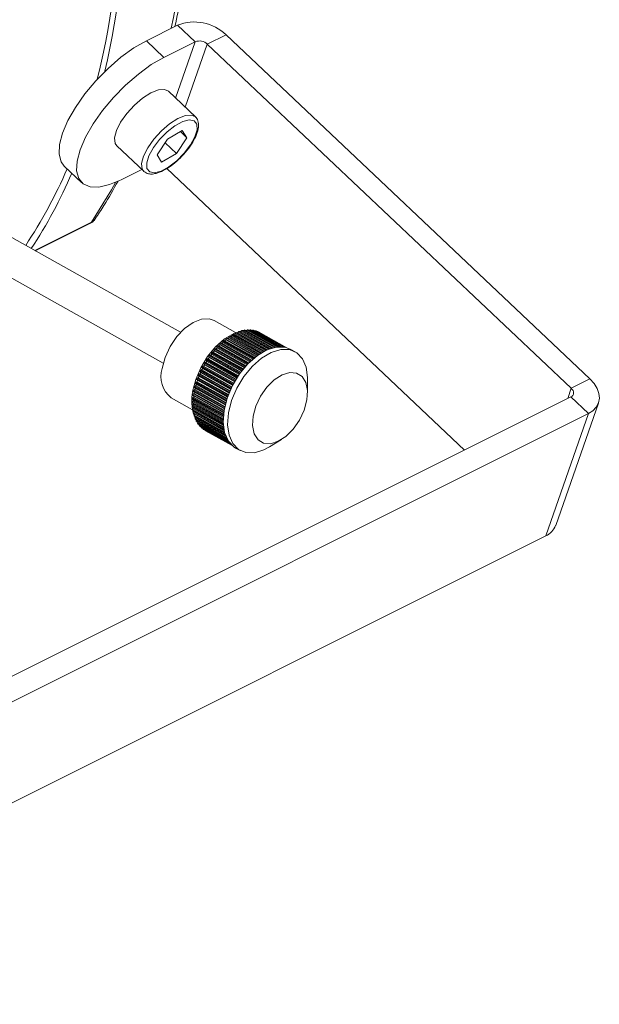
# Model space of a CAD drawing. Header units: millimetres. Extents: x -219 to 1361, y -849 to 661.
# Tile 61 of 73: x 1129 to 1195, y -136 to -25. Entities that reach past the tile are written whole.
import ezdxf

# ---------------------------------------------------------------- set-up
doc = ezdxf.new("R2010")
doc.units = ezdxf.units.MM

msp = doc.modelspace()

# ---------------------------------------------------------------- linework, layer by layer
at = {"color": 7, "linetype": 'Continuous', "lineweight": 15}
for p, q in [((1147.13, -25.22), (1143.6, -26.99)), ((1149.13, -27.11), (1147.13, -25.22)), ((1152.62, -26.32), (1150.5, -27.38)), ((1193.81, -65.29), (1152.62, -26.32)), ((1145.59, -28.88), (1143.6, -26.99)), ((1149.13, -27.11), (1145.59, -28.88)), ((1191.69, -66.35), (1150.5, -27.38)), ((1149.15, -35.61), (1146.09, -32.72)), ((1147.67, -37.15), (1145.99, -38.13)), ((1147.45, -37.28), (1148.18, -37.97)), ((1148.18, -37.97), (1147.67, -37.15)), ((1140.25, -38.89), (1143.31, -41.78)), ((1145.99, -38.13), (1144.81, -39.92)), ((1145.71, -38.55), (1147, -39.77)), ((1147, -39.77), (1148.18, -37.97)), ((1144.81, -39.92), (1145.32, -40.74)), ((1145.32, -40.74), (1147, -39.77)), ((1134.31, -41.19), (1136.3, -43.07)), ((1143.08, -41.57), (1140.75, -42.73)), ((1144.3, -42.09), (1144.43, -42.06)), ((1179.61, -73.35), (1145.9, -41.47)), ((1147.48, -60), (1123.52, -46.58)), ((1131.03, -50.78), (1137.21, -47.69)), ((1120.68, -49.57), (1145.52, -63.49)), ((1153.7, -60.04), (1151.29, -58.69)), ((1153.61, -60.24), (1153.65, -60.14)), ((1157.25, -62), (1153.78, -60.06)), ((1153.95, -60.1), (1154, -60)), ((1157.6, -61.86), (1154.13, -59.92)), ((1154.29, -59.98), (1154.34, -59.89)), ((1157.93, -61.76), (1154.47, -59.82)), ((1154.62, -59.9), (1154.68, -59.81)), ((1158.26, -61.69), (1154.8, -59.75)), ((1154.86, -59.79), (1155, -59.78)), ((1154.96, -59.84), (1155.01, -59.77)), ((1158.57, -61.65), (1155.12, -59.72)), ((1155.29, -59.81), (1155.32, -59.76)), ((1158.87, -61.65), (1155.43, -59.72)), ((1155.61, -59.82), (1155.63, -59.79)), ((1159.14, -61.67), (1155.73, -59.76)), ((1155.92, -59.87), (1155.92, -59.86)), ((1156.01, -59.84), (1156.02, -59.84)), ((1159.36, -61.71), (1156.02, -59.84)), ((1156.28, -59.95), (1156.29, -59.95)), ((1159.51, -61.75), (1156.29, -59.95)), ((1155.54, -63.16), (1152.06, -61.21)), ((1152.24, -61.15), (1152.26, -61.05)), ((1152.34, -60.94), (1152.31, -60.96)), ((1155.87, -62.87), (1152.4, -60.92)), ((1152.58, -60.87), (1152.6, -60.77)), ((1156.22, -62.61), (1152.74, -60.66)), ((1152.92, -60.63), (1152.95, -60.53)), ((1156.56, -62.37), (1153.09, -60.43)), ((1153.26, -60.42), (1153.3, -60.32)), ((1156.91, -62.17), (1153.43, -60.23)), ((1150.97, -62.48), (1150.97, -62.39)), ((1151.03, -62.27), (1151, -62.29)), ((1151.1, -62.23), (1151.17, -62.24)), ((1151.27, -62.11), (1151.28, -62.02)), ((1151.41, -61.87), (1151.47, -61.89)), ((1151.59, -61.76), (1151.59, -61.67)), ((1151.73, -61.53), (1151.79, -61.55)), ((1151.91, -61.44), (1151.92, -61.34)), ((1160.45, -62.22), (1159.96, -61.94)), ((1150.25, -63.43), (1150.33, -63.41)), ((1150.42, -63.27), (1150.4, -63.18)), ((1150.52, -63.01), (1150.59, -63)), ((1150.69, -62.86), (1150.68, -62.78)), ((1150.8, -62.61), (1150.87, -62.61)), ((1149.73, -64.55), (1149.69, -64.48)), ((1149.7, -64.39), (1149.71, -64.36)), ((1149.78, -64.29), (1149.86, -64.26)), ((1149.94, -64.11), (1149.91, -64.04)), ((1150.01, -63.85), (1150.08, -63.83)), ((1150.17, -63.68), (1150.15, -63.61)), ((1149.24, -65.65), (1149.32, -65.6)), ((1149.37, -65.44), (1149.33, -65.39)), ((1149.4, -65.19), (1149.47, -65.15)), ((1149.54, -64.99), (1149.5, -64.93)), ((1149.58, -64.74), (1149.66, -64.7)), ((1161.85, -66.86), (1161.85, -65.29)), ((1191.69, -66.35), (1193.81, -65.29)), ((1148.96, -66.74), (1152.43, -68.68)), ((1149, -66.55), (1149.08, -66.49)), ((1149.11, -66.33), (1149.06, -66.29)), ((1149.11, -66.1), (1149.18, -66.04)), ((1149.23, -65.88), (1149.18, -65.84)), ((1085.58, -120.36), (1191.65, -67.33)), ((1146.41, -67.42), (1148.82, -68.77)), ((1148.84, -67.61), (1152.32, -69.55)), ((1148.84, -67.85), (1148.91, -67.77)), ((1148.87, -67.43), (1148.94, -67.35)), ((1148.89, -67.18), (1152.36, -69.12)), ((1148.92, -66.99), (1149, -66.92)), ((1193.64, -69.21), (1191.65, -67.33)), ((1148.82, -68.02), (1152.3, -69.97)), ((1148.83, -68.43), (1152.31, -70.37)), ((1148.84, -68.26), (1148.91, -68.18)), ((1148.87, -68.65), (1148.94, -68.56)), ((1148.87, -68.81), (1152.34, -70.75)), ((1148.93, -69.03), (1148.99, -68.93)), ((1189.93, -81.88), (1194.76, -68.02)), ((1087.58, -122.25), (1193.64, -69.21)), ((1148.93, -69.18), (1152.4, -71.12)), ((1149.01, -69.38), (1149.07, -69.28)), ((1149.02, -69.52), (1152.49, -71.46)), ((1149.12, -69.72), (1149.03, -69.52)), ((1149.12, -69.71), (1149.17, -69.61)), ((1149.14, -69.84), (1152.6, -71.78)), ((1149.17, -69.61), (1149.18, -69.61)), ((1149.27, -69.99), (1149.19, -69.87)), ((1149.26, -70.01), (1149.3, -69.93)), ((1149.28, -70.13), (1152.73, -72.06)), ((1149.42, -70.28), (1149.44, -70.23)), ((1193.64, -69.21), (1188.81, -83.07)), ((1149.44, -70.4), (1152.88, -72.32)), ((1149.6, -70.53), (1149.62, -70.5)), ((1149.63, -70.63), (1153.04, -72.54)), ((1149.81, -70.74), (1149.81, -70.74)), ((1149.84, -70.84), (1153.19, -72.72)), ((1149.84, -70.84), (1149.84, -70.84)), ((1150.07, -71.01), (1153.3, -72.82)), ((1150.07, -71.01), (1150.07, -71.01)), ((1150.31, -71.15), (1153.3, -72.82)), ((1157.55, -72.98), (1158.89, -72.15)), ((1153.7, -73.11), (1154.2, -73.38)), ((1082.74, -136.1), (1188.81, -83.07))]:
    msp.add_line(p, q, dxfattribs=at)
at = {"color": 8, "linetype": 'Continuous', "lineweight": 15}
for p, q in [((1149.13, -27.11), (1146.9, -33.48)), ((1150.5, -27.38), (1148, -34.53)), ((1137.39, -47.53), (1130.96, -50.75)), ((1157.1, -62.07), (1153.65, -60.14)), ((1153.72, -60.07), (1157.21, -62.02)), ((1157.23, -62.01), (1153.74, -60.06)), ((1153.95, -60.1), (1157.31, -61.98)), ((1157.44, -61.92), (1154, -60)), ((1154.07, -59.93), (1157.55, -61.88)), ((1157.57, -61.87), (1154.09, -59.92)), ((1154.29, -59.98), (1157.63, -61.85)), ((1157.77, -61.81), (1154.34, -59.89)), ((1154.41, -59.82), (1157.89, -61.77)), ((1157.91, -61.76), (1154.43, -59.82)), ((1154.62, -59.9), (1157.93, -61.76)), ((1158.09, -61.72), (1154.68, -59.81)), ((1154.75, -59.75), (1158.22, -61.7)), ((1158.24, -61.69), (1154.77, -59.75)), ((1158.4, -61.67), (1155.01, -59.77)), ((1155.08, -59.72), (1158.54, -61.65)), ((1158.56, -61.65), (1155.1, -59.72)), ((1158.69, -61.65), (1155.32, -59.76)), ((1155.4, -59.72), (1158.84, -61.65)), ((1158.86, -61.65), (1155.42, -59.72)), ((1158.94, -61.65), (1155.63, -59.79)), ((1155.7, -59.76), (1159.11, -61.67)), ((1159.13, -61.67), (1155.72, -59.76)), ((1159.15, -61.67), (1155.92, -59.86)), ((1155.99, -59.83), (1159.35, -61.71)), ((1159.36, -61.71), (1156.01, -59.84)), ((1156.27, -59.94), (1159.5, -61.75)), ((1159.5, -61.75), (1156.28, -59.95)), ((1151.97, -61.25), (1155.47, -63.21)), ((1155.5, -63.19), (1151.99, -61.23)), ((1152.24, -61.15), (1155.65, -63.05)), ((1155.73, -62.99), (1152.26, -61.05)), ((1152.31, -60.96), (1155.81, -62.92)), ((1155.84, -62.9), (1152.34, -60.94)), ((1152.58, -60.87), (1155.98, -62.78)), ((1156.07, -62.71), (1152.6, -60.77)), ((1152.66, -60.69), (1156.16, -62.65)), ((1156.18, -62.63), (1152.68, -60.67)), ((1152.92, -60.63), (1156.31, -62.54)), ((1156.41, -62.47), (1152.95, -60.53)), ((1153.01, -60.45), (1156.51, -62.41)), ((1156.53, -62.39), (1153.03, -60.43)), ((1153.26, -60.42), (1156.65, -62.32)), ((1156.76, -62.26), (1153.3, -60.32)), ((1153.36, -60.24), (1156.86, -62.2)), ((1156.88, -62.19), (1153.39, -60.23)), ((1153.61, -60.24), (1156.98, -62.13)), ((1154.45, -64.33), (1150.97, -62.39)), ((1151, -62.29), (1154.51, -64.26)), ((1154.53, -64.23), (1151.03, -62.27)), ((1151.1, -62.23), (1154.58, -64.17)), ((1151.17, -62.24), (1154.59, -64.16)), ((1151.27, -62.11), (1154.7, -64.03)), ((1154.75, -63.96), (1151.28, -62.02)), ((1151.32, -61.92), (1154.82, -63.89)), ((1154.84, -63.86), (1151.34, -61.9)), ((1151.41, -61.87), (1154.88, -63.81)), ((1151.47, -61.89), (1154.89, -63.8)), ((1155.07, -63.61), (1151.59, -61.67)), ((1151.59, -61.76), (1155.01, -63.68)), ((1151.64, -61.58), (1155.14, -63.54)), ((1155.16, -63.51), (1151.66, -61.55)), ((1151.73, -61.53), (1155.21, -63.47)), ((1151.79, -61.55), (1155.21, -63.47)), ((1151.91, -61.44), (1155.32, -63.35)), ((1155.39, -63.29), (1151.92, -61.34)), ((1150.17, -63.51), (1153.67, -65.48)), ((1153.69, -65.45), (1150.18, -63.48)), ((1150.25, -63.43), (1153.73, -65.37)), ((1150.33, -63.41), (1153.76, -65.33)), ((1153.88, -65.13), (1150.4, -63.18)), ((1150.42, -63.27), (1153.85, -65.19)), ((1150.43, -63.09), (1153.93, -65.05)), ((1153.95, -65.02), (1150.45, -63.06)), ((1150.52, -63.01), (1154, -64.96)), ((1150.59, -63), (1154.02, -64.92)), ((1154.16, -64.73), (1150.68, -62.78)), ((1150.69, -62.86), (1154.12, -64.78)), ((1150.71, -62.68), (1154.21, -64.65)), ((1154.23, -64.62), (1150.73, -62.66)), ((1150.8, -62.61), (1154.28, -64.56)), ((1150.87, -62.61), (1154.3, -64.53)), ((1150.97, -62.48), (1154.4, -64.4)), ((1153.17, -66.43), (1149.69, -64.48)), ((1149.7, -64.39), (1153.21, -66.36)), ((1153.22, -66.33), (1149.71, -64.36)), ((1149.73, -64.55), (1153.15, -66.47)), ((1149.78, -64.29), (1153.26, -66.24)), ((1149.86, -64.26), (1153.29, -66.18)), ((1153.39, -65.99), (1149.91, -64.04)), ((1149.92, -63.95), (1153.43, -65.91)), ((1153.44, -65.88), (1149.94, -63.92)), ((1149.94, -64.11), (1153.37, -66.03)), ((1150.01, -63.85), (1153.49, -65.8)), ((1150.08, -63.83), (1153.51, -65.75)), ((1153.63, -65.55), (1150.15, -63.61)), ((1150.17, -63.68), (1153.6, -65.6)), ((1149.17, -65.76), (1152.67, -67.72)), ((1152.68, -67.69), (1149.18, -65.73)), ((1149.24, -65.65), (1152.71, -67.59)), ((1149.32, -65.3), (1152.83, -67.26)), ((1149.32, -65.6), (1152.74, -67.51)), ((1152.84, -67.23), (1149.33, -65.27)), ((1152.8, -67.33), (1149.33, -65.39)), ((1149.37, -65.44), (1152.8, -67.35)), ((1149.4, -65.19), (1152.87, -67.14)), ((1149.47, -65.15), (1152.9, -67.07)), ((1149.5, -64.85), (1153, -66.81)), ((1152.98, -66.88), (1149.5, -64.93)), ((1153.02, -66.78), (1149.51, -64.81)), ((1149.54, -64.99), (1152.96, -66.91)), ((1149.58, -64.74), (1153.06, -66.69)), ((1149.66, -64.7), (1153.08, -66.62)), ((1148.94, -66.67), (1152.44, -68.63)), ((1152.45, -68.6), (1148.95, -66.64)), ((1149, -66.55), (1152.47, -68.49)), ((1149.04, -66.22), (1152.55, -68.18)), ((1152.55, -68.15), (1149.05, -66.19)), ((1152.53, -68.24), (1149.06, -66.29)), ((1149.08, -66.49), (1152.49, -68.4)), ((1149.11, -66.1), (1152.58, -68.04)), ((1149.11, -66.33), (1152.53, -68.24)), ((1152.65, -67.78), (1149.18, -65.84)), ((1149.18, -66.04), (1152.6, -67.96)), ((1149.23, -65.88), (1152.65, -67.8)), ((1191.69, -66.35), (1191.29, -67.51)), ((1152.3, -69.9), (1148.8, -67.95)), ((1148.8, -67.97), (1152.3, -69.93)), ((1152.32, -69.48), (1148.82, -67.52)), ((1148.82, -67.55), (1152.32, -69.51)), ((1148.84, -67.85), (1152.3, -69.79)), ((1152.37, -69.04), (1148.87, -67.08)), ((1148.87, -67.11), (1152.37, -69.07)), ((1148.87, -67.43), (1152.33, -69.37)), ((1148.91, -67.77), (1152.31, -69.67)), ((1148.92, -66.99), (1152.39, -68.94)), ((1148.94, -67.35), (1152.35, -69.26)), ((1149, -66.92), (1152.41, -68.83)), ((1152.3, -70.31), (1148.81, -68.36)), ((1148.81, -68.38), (1152.31, -70.34)), ((1148.84, -68.26), (1152.3, -70.2)), ((1152.33, -70.7), (1148.84, -68.75)), ((1148.85, -68.77), (1152.34, -70.73)), ((1148.87, -68.65), (1152.32, -70.58)), ((1148.91, -68.18), (1152.3, -70.07)), ((1152.39, -71.07), (1148.91, -69.12)), ((1148.93, -69.03), (1152.37, -70.95)), ((1148.94, -68.56), (1152.31, -70.45)), ((1148.99, -68.93), (1152.35, -70.81)), ((1148.91, -69.15), (1152.4, -71.1)), ((1152.48, -71.42), (1149, -69.47)), ((1149, -69.49), (1152.48, -71.44)), ((1149.01, -69.38), (1152.44, -71.3)), ((1149.07, -69.28), (1152.41, -71.15)), ((1152.58, -71.74), (1149.11, -69.8)), ((1149.12, -69.71), (1152.54, -71.62)), ((1149.12, -69.82), (1152.59, -71.76)), ((1149.17, -69.61), (1152.49, -71.46)), ((1152.71, -72.03), (1149.25, -70.1)), ((1149.26, -70.01), (1152.65, -71.91)), ((1149.26, -70.12), (1152.72, -72.05)), ((1149.42, -70.28), (1152.78, -72.17)), ((1152.86, -72.3), (1149.42, -70.37)), ((1149.43, -70.39), (1152.87, -72.31)), ((1149.6, -70.53), (1152.92, -72.39)), ((1153.02, -72.52), (1149.61, -70.61)), ((1149.62, -70.63), (1153.03, -72.54)), ((1149.81, -70.74), (1153.05, -72.56)), ((1153.18, -72.7), (1149.82, -70.82)), ((1149.84, -70.84), (1153.19, -72.71)), ((1153.3, -72.82), (1150.06, -71)), ((1150.07, -71.01), (1153.3, -72.82))]:
    msp.add_line(p, q, dxfattribs=at)
at = {"color": 7, "linetype": 'Continuous', "lineweight": 15, "flags": 128}
for points in [[(1143.6, -26.99), (1142.17, -27.81), (1140.71, -28.87), (1139.26, -30.12), (1137.89, -31.52), (1136.64, -33.01), (1135.57, -34.54), (1134.71, -36.04), (1134.11, -37.46), (1133.77, -38.74), (1133.72, -39.84), (1133.95, -40.71), (1134.31, -41.19)], [(1145.59, -28.88), (1144.16, -29.7), (1142.7, -30.76), (1141.25, -32.01), (1139.88, -33.41), (1138.64, -34.9), (1137.56, -36.42), (1136.71, -37.92), (1136.1, -39.34), (1135.76, -40.63), (1135.71, -41.72), (1135.95, -42.6), (1136.46, -43.21), (1137.23, -43.53), (1138.23, -43.56), (1139.42, -43.29), (1140.75, -42.73)], [(1140.25, -38.89), (1140.07, -38.63), (1140, -38), (1140.22, -37.17), (1140.69, -36.22), (1141.39, -35.24), (1142.24, -34.3), (1143.18, -33.5), (1144.11, -32.9), (1144.97, -32.57), (1145.66, -32.52), (1146.09, -32.72)], [(1144.53, -41.94), (1143.98, -41.84), (1143.67, -41.46), (1143.64, -40.83), (1143.89, -40.02), (1144.39, -39.1), (1145.1, -38.17), (1145.94, -37.31), (1146.84, -36.62), (1147.71, -36.15), (1148.45, -35.96), (1149.01, -36.06), (1149.32, -36.44), (1149.35, -37.07), (1149.1, -37.88), (1148.6, -38.79), (1147.89, -39.73), (1147.04, -40.58), (1146.14, -41.28), (1145.28, -41.75), (1144.53, -41.94)], [(1151.29, -58.69), (1150.71, -58.49), (1149.83, -58.52), (1148.88, -58.89), (1147.92, -59.57), (1147.04, -60.5), (1146.28, -61.63), (1145.72, -62.86), (1145.39, -64.1)], [(1148.84, -66.72), (1149.18, -65.37), (1149.75, -64.02), (1150.52, -62.75), (1151.44, -61.64), (1152.45, -60.75), (1153.5, -60.13), (1154.38, -59.84)], [(1154.27, -60), (1154.28, -59.99), (1154.29, -59.98)], [(1154.47, -59.82), (1154.52, -59.82), (1154.69, -59.8)], [(1155.42, -59.72), (1155.43, -59.72), (1155.43, -59.72)], [(1155.72, -59.76), (1155.73, -59.76), (1155.73, -59.76)], [(1152.85, -60.72), (1152.85, -60.72), (1152.86, -60.71)], [(1159.96, -61.94), (1159.3, -61.7), (1158.32, -61.68), (1157.25, -62), (1156.16, -62.65), (1155.1, -63.58), (1154.15, -64.73), (1153.35, -66.05), (1152.76, -67.46), (1152.4, -68.87)], [(1152.9, -69.14), (1153.25, -67.73), (1153.85, -66.33), (1154.65, -65.01), (1155.6, -63.85), (1156.65, -62.92), (1157.74, -62.28), (1158.81, -61.96), (1159.79, -61.97), (1160.63, -62.33), (1161.27, -63), (1161.69, -63.95), (1161.85, -65.13), (1161.85, -65.29)], [(1155.69, -69.51), (1155.63, -70.58), (1155.82, -71.49), (1156.24, -72.17), (1156.87, -72.55), (1157.65, -72.62), (1158.52, -72.35), (1159.4, -71.79), (1160.23, -70.96), (1160.94, -69.94), (1161.47, -68.81), (1161.78, -67.67), (1161.84, -66.6), (1161.65, -65.69), (1161.23, -65.01), (1160.6, -64.63), (1159.82, -64.57), (1158.96, -64.83), (1158.07, -65.4), (1157.24, -66.22), (1156.53, -67.24), (1156, -68.37), (1155.69, -69.51)], [(1193.64, -69.21), (1194.14, -68.89), (1194.52, -68.48), (1194.77, -68), (1194.87, -67.48), (1194.81, -66.92), (1194.62, -66.36), (1194.28, -65.8), (1193.81, -65.29)], [(1149.05, -66.19), (1149.05, -66.19), (1149.05, -66.19), (1149.05, -66.2), (1149.05, -66.2), (1149.05, -66.2), (1149.04, -66.21), (1149.04, -66.21), (1149.04, -66.22)], [(1191.65, -67.33), (1191.78, -67.25), (1191.87, -67.15), (1191.93, -67.03), (1191.96, -66.89), (1191.94, -66.76), (1191.89, -66.61), (1191.81, -66.48), (1191.69, -66.35)], [(1148.8, -67.95), (1148.8, -67.95), (1148.8, -67.95), (1148.8, -67.96), (1148.8, -67.96), (1148.8, -67.96), (1148.8, -67.97), (1148.8, -67.97), (1148.8, -67.97)], [(1148.87, -67.08), (1148.87, -67.09), (1148.87, -67.09), (1148.87, -67.1), (1148.87, -67.1), (1148.87, -67.1), (1148.87, -67.11), (1148.87, -67.11), (1148.87, -67.11)], [(1148.95, -67.68), (1148.95, -67.67), (1148.95, -67.67)], [(1148.84, -68.75), (1148.84, -68.75), (1148.85, -68.75), (1148.85, -68.76), (1148.85, -68.76), (1148.85, -68.76), (1148.85, -68.77), (1148.85, -68.77), (1148.85, -68.77)], [(1148.91, -69.12), (1148.91, -69.12), (1148.91, -69.13), (1148.91, -69.13), (1148.91, -69.13), (1148.91, -69.14), (1148.91, -69.14), (1148.91, -69.14), (1148.91, -69.15)], [(1152.4, -68.87), (1152.3, -70.2), (1152.46, -71.37), (1152.88, -72.32), (1153.52, -73), (1153.7, -73.11)], [(1157.55, -72.98), (1156.9, -73.32), (1155.84, -73.64), (1154.86, -73.63), (1154.02, -73.27), (1153.37, -72.6), (1152.96, -71.65), (1152.79, -70.47), (1152.9, -69.14)], [(1149.63, -70.63), (1149.63, -70.63), (1149.62, -70.63)], [(1150.31, -71.15), (1150.3, -71.14), (1150.3, -71.14)]]:
    msp.add_lwpolyline(points, dxfattribs=at)
at = {"color": 8, "linetype": 'Continuous', "lineweight": 15, "flags": 128}
for points in [[(1143.32, -41.8), (1143.13, -41.52), (1143.06, -40.89), (1143.27, -40.06), (1143.75, -39.11), (1144.44, -38.13), (1145.3, -37.19), (1146.23, -36.39), (1147.17, -35.8), (1148.02, -35.46), (1148.71, -35.41), (1149.15, -35.61)], [(1137.39, -47.53), (1139.66, -43.86), (1140.12, -43.03)]]:
    msp.add_lwpolyline(points, dxfattribs=at)
at = {"color": 8, "linetype": 'Continuous', "lineweight": 15}
msp.add_arc((1054.44, -6.16), 94.01, 348.0756, 0.331, dxfattribs=at)
at = {"color": 7, "linetype": 'Continuous', "lineweight": 15}
for centre, radius, start, end in [((1050.62, -9.76), 90.05, 346.1099, 0.5219), ((1049.7, -9.99), 91.53, 347.0848, 0.4833), ((1149.01, -30.07), 5.2, 46.0929, 111.2421), ((1149.6, -28.32), 1.3, 46.0922, 111.2424), ((1083.97, -19.76), 55.12, 326.508, 336.783), ((1083.98, -20.07), 55.67, 326.8251, 336.8133), ((1136.98, -47.26), 0.486, 297.0714, 326.4936), ((1153.78, -60.19), 0.142, 117.9135, 158.6371), ((1155.71, -64.53), 4.89, 113.8077, 114.1175), ((1153.76, -60.1), 0.0462, 64.1579, 118.1217), ((1153.8, -60.03), 0.165, 317.7101, 334.3341), ((1154.12, -60.05), 0.134, 114.122, 156.5551), ((1155.66, -64.42), 4.77, 109.1782, 109.4823), ((1154.11, -59.96), 0.0435, 63.1617, 112.6305), ((1154.45, -59.94), 0.125, 110.0025, 154.543), ((1155.36, -63.52), 3.82, 104.0992, 104.4629), ((1154.45, -59.86), 0.0415, 62.51, 106.5458), ((1154.78, -59.86), 0.115, 105.4331, 152.6389), ((1155.27, -63.08), 3.37, 98.5848, 98.9792), ((1154.78, -59.79), 0.0392, 61.6728, 100.4021), ((1155.1, -59.82), 0.105, 100.4907, 150.7047), ((1155.72, -72.83), 13.13, 92.7196, 92.8168), ((1155.1, -59.75), 0.0383, 61.5551, 93.3556), ((1155.4, -59.81), 0.0949, 95.0125, 148.828), ((1155.23, -62.37), 2.66, 86.0185, 86.4812), ((1155.7, -59.84), 0.0853, 88.9747, 146.9583), ((1155.12, -62.89), 3.19, 79.1656, 79.5405), ((1155.98, -59.9), 0.0763, 82.3512, 145.0101), ((1155.47, -61.46), 1.72, 71.5992, 72.2792), ((1156.25, -59.99), 0.056, 70.9774, 129.7026), ((1154.49, -63.65), 4.11, 64.2036, 64.484), ((1152.08, -61.37), 0.16, 133.0938, 170.583), ((1164.31, -74.69), 18.24, 132.4472, 132.5459), ((1152.04, -61.27), 0.0626, 70.4021, 140.7149), ((1152.14, -61.18), 0.0737, 269.5982, 314.9128), ((1152.08, -61.11), 0.161, 311.7757, 347.8578), ((1152.42, -61.08), 0.161, 130.5128, 167.8881), ((1152.38, -60.98), 0.0579, 68.3795, 137.4383), ((1152.47, -60.89), 0.0839, 285.7301, 308.9425), ((1152.42, -60.83), 0.16, 309.0055, 345.3113), ((1152.76, -60.81), 0.158, 127.6468, 165.4397), ((1156.95, -66.6), 7.31, 125.7258, 125.9578), ((1152.72, -60.71), 0.0538, 66.5886, 133.7242), ((1152.77, -60.59), 0.156, 306.0622, 342.9063), ((1153.1, -60.58), 0.155, 124.6812, 163.0532), ((1160.29, -72), 13.65, 122.0885, 122.2087), ((1153.07, -60.47), 0.0513, 65.8658, 128.6809), ((1153.12, -60.37), 0.155, 306.2279, 340.377), ((1153.44, -60.37), 0.149, 121.3931, 160.8134), ((1155.49, -64.17), 4.46, 118.0616, 118.4146), ((1153.41, -60.27), 0.0491, 65.2828, 123.2725), ((1153.46, -60.18), 0.16, 312.1442, 337.2527), ((1151.12, -62.39), 0.15, 140.298, 179.5203), ((1151.1, -62.31), 0.0865, 89.794, 147.225), ((1151.17, -62.15), 0.0844, 269.3339, 325.7705), ((1151.12, -62.1), 0.155, 319.2397, 356.3695), ((1151.43, -62.03), 0.156, 138.0444, 176.309), ((1146.38, -57.53), 6.61, 318.3453, 318.6301), ((1151.4, -61.94), 0.0775, 83.2818, 145.2475), ((1151.48, -61.81), 0.0753, 262.6803, 323.7599), ((1151.43, -61.75), 0.159, 316.889, 353.3335), ((1151.75, -61.69), 0.159, 135.6699, 173.3146), ((1162.06, -71.78), 14.59, 135.4718, 135.5983), ((1151.72, -61.59), 0.0691, 76.0446, 143.2551), ((1151.81, -61.49), 0.0673, 255.4763, 321.5844), ((1151.75, -61.42), 0.161, 314.3745, 350.552), ((1150.27, -63.58), 0.126, 146.5905, 190.7474), ((1165.7, -72.69), 18.04, 149.3319, 149.4405), ((1150.29, -63.54), 0.116, 106.09, 152.8579), ((1150.3, -63.3), 0.114, 285.8228, 331.5711), ((1150.54, -63.17), 0.135, 144.6143, 186.6731), ((1150.29, -63.28), 0.134, 325.8339, 6.8213), ((1145.66, -59.94), 5.72, 326.5659, 326.9075), ((1150.54, -63.11), 0.106, 101.166, 150.9456), ((1150.57, -62.9), 0.104, 280.8771, 329.6151), ((1150.55, -62.87), 0.142, 323.7602, 3.034), ((1150.82, -62.77), 0.143, 142.4992, 182.9814), ((1169.61, -76.4), 23.35, 143.9516, 144.0346), ((1150.81, -62.71), 0.0961, 95.7476, 149.1042), ((1150.86, -62.52), 0.0941, 275.3904, 327.694), ((1150.82, -62.48), 0.15, 321.5424, 359.5503), ((1148.26, -65.03), 3.02, 162.0567, 232.0488), ((1149.59, -64.58), 0.142, 298.2633, 337.7211), ((1149.79, -64.45), 0.107, 150.4944, 200.0805), ((1149.84, -64.42), 0.135, 114.6448, 156.8265), ((1149.63, -64.58), 0.104, 331.7087, 20.4902), ((1149.8, -64.14), 0.134, 294.4977, 335.5806), ((1150.02, -64.01), 0.116, 148.5361, 195.265), ((1168.81, -73.98), 21.39, 151.9292, 152.021), ((1149.83, -64.14), 0.115, 329.8418, 15.4308), ((1150.05, -63.97), 0.126, 110.5583, 154.8244), ((1150.04, -63.72), 0.124, 290.3505, 333.5547), ((1150.05, -63.71), 0.124, 327.8509, 10.9918), ((1149.24, -65.79), 0.0777, 156.1172, 217.9842), ((1156.28, -67.93), 7.43, 162.7921, 163.0456), ((1149.33, -65.77), 0.155, 125.065, 163.3479), ((1149.4, -65.34), 0.0868, 154.1622, 211.4534), ((1156.22, -67.78), 7.33, 159.955, 160.2165), ((1149.23, -65.47), 0.155, 305.0119, 342.1379), ((1149.48, -65.32), 0.15, 121.8356, 161.1077), ((1149.3, -65.48), 0.0849, 335.6643, 31.8759), ((1149.4, -65.02), 0.149, 301.7413, 339.913), ((1149.58, -64.89), 0.0965, 152.2985, 205.5508), ((1162.41, -70.22), 13.98, 157.2597, 157.3984), ((1149.65, -64.87), 0.143, 118.3785, 158.9398), ((1149.45, -65.03), 0.0945, 333.6879, 25.8473), ((1153.9, -67.79), 5.17, 168.0451, 198.4909), ((1145.32, -65.94), 3.69, 348.6749, 349.163), ((1149, -66.69), 0.0628, 160.6466, 230.9871), ((1149.11, -66.67), 0.161, 130.8415, 168.2472), ((1148.88, -66.81), 0.161, 313.5074, 349.6395), ((1148.97, -66.82), 0.073, 346.2453, 33.0549), ((1149.11, -66.24), 0.0694, 158.1527, 225.1031), ((1149.2, -66.22), 0.159, 128.0462, 165.7371), ((1148.97, -66.36), 0.161, 310.862, 347.0109), ((1149.06, -66.38), 0.0676, 339.8152, 45.6943), ((1149.09, -65.92), 0.159, 308.0117, 344.5396), ((1149.17, -65.93), 0.0759, 337.7215, 38.4288), ((1148.96, -67.95), 0.155, 138.3267, 176.7179), ((1148.86, -67.98), 0.0531, 173.7483, 234.5022), ((1148.98, -67.54), 0.159, 136.0245, 173.683), ((1153.29, -67.89), 4.49, 175.308, 175.6869), ((1148.88, -67.56), 0.0575, 169.9406, 232.5332), ((1149.03, -67.11), 0.161, 133.4997, 170.879), ((1148.92, -67.13), 0.0583, 164.0618, 232.8961), ((1148.79, -67.67), 0.156, 318.4513, 355.3701), ((1148.82, -67.24), 0.16, 316.0687, 352.3772), ((1148.9, -67.25), 0.0843, 352.4528, 16.2454), ((1148.96, -68.36), 0.149, 140.5944, 179.9779), ((1154.52, -68.06), 5.72, 182.9494, 183.2257), ((1148.86, -68.38), 0.049, 177.9264, 236.2974), ((1148.99, -68.74), 0.142, 142.7764, 183.4316), ((1148.89, -68.77), 0.047, 183.587, 236.8657), ((1148.79, -68.08), 0.154, 320.9435, 355.5974), ((1149.04, -69.1), 0.134, 144.905, 187.1597), ((1148.81, -68.47), 0.16, 324.1204, 349.6597), ((1148.85, -68.84), 0.164, 326.9691, 344.0981), ((1148.95, -69.14), 0.0437, 188.6967, 238.262), ((1149.12, -69.45), 0.125, 146.8736, 191.3055), ((1149.76, -69.25), 0.8, 196.1662, 197.9048), ((1149.04, -69.48), 0.0416, 194.7178, 238.9805), ((1148.96, -69.21), 0.133, 328.599, 339.9287), ((1149.22, -69.77), 0.115, 148.8467, 195.8299), ((1159.74, -65.42), 11.49, 202.3724, 202.4883), ((1149.16, -69.8), 0.0393, 200.827, 239.7732), ((1149.35, -70.06), 0.105, 150.6828, 200.829), ((1150.95, -69.19), 1.92, 208.155, 208.8193), ((1149.3, -70.1), 0.0382, 207.6827, 239.8663), ((1149.5, -70.33), 0.0956, 152.6704, 206.1789), ((1150.84, -69.39), 1.72, 214.5271, 215.243), ((1149.46, -70.37), 0.0328, 213.2216, 242.0107), ((1149.68, -70.57), 0.0857, 154.4756, 212.2354), ((1156.73, -64.25), 9.55, 221.7768, 221.9018), ((1149.88, -70.78), 0.0766, 156.3698, 218.8651), ((1145.39, -75.97), 6.79, 49.1101, 49.2821), ((1150.1, -70.96), 0.06, 172.2534, 228.2596), ((1147.04, -75.62), 5.52, 56.6533, 56.8627), ((1187.91, -81.11), 2.15, 294.5717, 339.2312)]:
    msp.add_arc(centre, radius, start, end, dxfattribs=at)
for points, knots in [([(1146.83, -25.38), (1147.07, -24.27), (1147.63, -21.7), (1148.25, -17.48), (1148.72, -12.75), (1148.94, -8.57), (1148.96, -5.94), (1148.97, -4.98)], [0, 0, 0, 0, 0.1742369, 0.404616, 0.6350605, 0.8655349, 1, 1, 1, 1]), ([(1147.86, -39.8), (1147.92, -39.73), (1148.25, -39.39), (1148.73, -38.7), (1149.23, -37.81), (1149.51, -36.95), (1149.52, -36.26), (1149.36, -35.77), (1149.17, -35.65), (1149.13, -35.63)], [0, 0, 0, 0, 0.043424, 0.23093, 0.419543, 0.611135, 0.808576, 0.963202, 1, 1, 1, 1]), ([(1144.43, -42.06), (1144.52, -42.05), (1144.86, -42), (1145.51, -41.73), (1146.39, -41.19), (1147.2, -40.52), (1147.66, -40.01), (1147.86, -39.8)], [0, 0, 0, 0, 0.086604, 0.330774, 0.575095, 0.816047, 1, 1, 1, 1]), ([(1143.33, -41.8), (1143.49, -41.91), (1143.77, -42.1), (1144.14, -42.09), (1144.3, -42.09)], [0, 0, 0, 0, 0.564805, 1, 1, 1, 1]), ([(1137.8, -47.17), (1138.14, -46.67), (1139.05, -45.3), (1139.87, -43.83), (1140.39, -42.89)], [0, 0, 0, 0, 0.368178, 1, 1, 1, 1]), ([(1137.19, -47.67), (1137.27, -47.64), (1137.52, -47.54), (1137.68, -47.32), (1137.79, -47.17)], [0, 0, 0, 0, 0.325871, 1, 1, 1, 1]), ([(1137.79, -47.16), (1137.78, -47.19), (1137.7, -47.36), (1137.53, -47.45), (1137.39, -47.53)], [0, 0, 0, 0, 0.168352, 1, 1, 1, 1])]:
    msp.add_open_spline(points, degree=3, knots=knots, dxfattribs=at)

doc.saveas('drawing.dxf')
